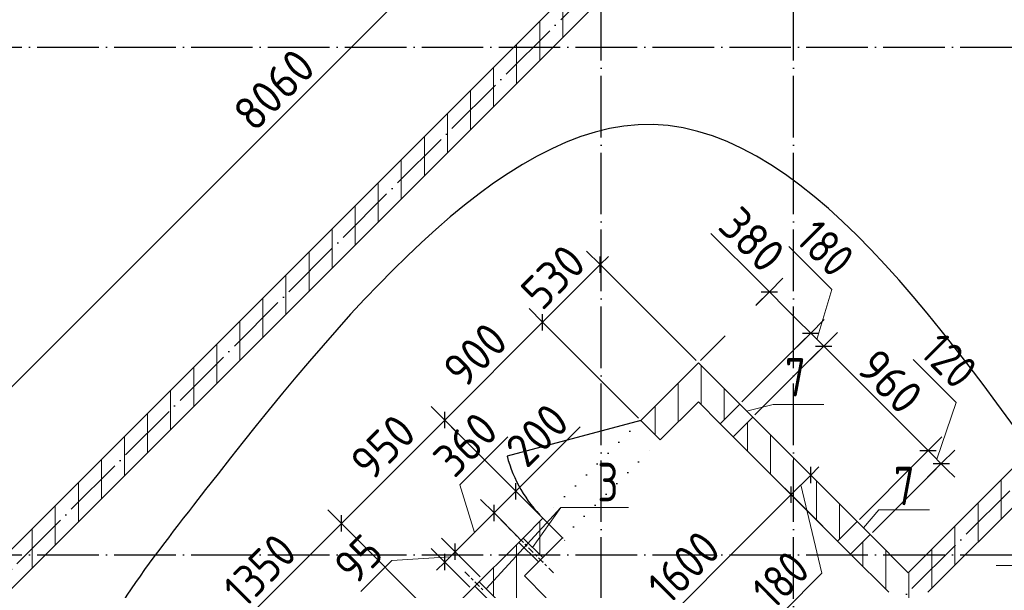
# Model space of a CAD drawing. Header units: millimetres. Extents: x -49773 to 2322955, y -3321 to 58485.
# Tile 183 of 256: x 808413 to 814816, y 24383 to 28093. Entities that reach past the tile are written whole.
import ezdxf

# ---------------------------------------------------------------- set-up
doc = ezdxf.new("R2010")
doc.units = ezdxf.units.MM
for name, pattern in [('______11', [500, 400, -50, 0, -50]), ('______2', [270, 200, -70]), ('______5', [1100, 800, -100, 100, -100]), ('______9', [100, 0, -100])]:
    doc.linetypes.add(name, pattern=pattern)
for name, color, linetype, lineweight in [('Standard', 7, 'Continuous', 25), ('Высотная отметка (окна)', 7, 'Continuous', 13), ('Макрос окна_ общее', 7, 'Continuous', 13), ('Ограждение_ 2D надпись', 7, 'Continuous', 13), ('Размерная линия_ общее', 7, 'Continuous', 13), ('Стена_ общее', 7, 'Continuous', 35), ('тонкая', 7, 'Continuous', 25)]:
    doc.layers.add(name, color=color, linetype=linetype, lineweight=lineweight)
doc.layers.add('Осевая линия_ общее', color=7, linetype='______5', lineweight=13, true_color=0xa0a0a0)
doc.styles.add('ISOCPEUR', font='txt')

msp = doc.modelspace()

# ---------------------------------------------------------------- linework, layer by layer
at = {"layer": 'Высотная отметка (окна)', "color": 7, "linetype": 'Continuous', "lineweight": 13, "transparency": 33554687}
msp.add_line((811933.2, 24921.5), (811447.3, 24391.7), dxfattribs=at)
msp.add_lwpolyline([(812373.2, 24921.5), (811933.2, 24921.5), (811747.9, 24661.5)], dxfattribs=at)
at = {"layer": 'Макрос окна_ общее', "color": 7, "linetype": 'Continuous', "lineweight": -3, "transparency": 33554687}
for p, q in [((813180.2, 25508.4), (813095.3, 25593.3)), ((812968.1, 25466), (813052.9, 25381.1)), ((813943.9, 24744.7), (813859, 24829.6)), ((811687, 24722.4), (811658.7, 24694.1)), ((813731.7, 24702.3), (813816.6, 24617.5)), ((811786, 24566.8), (811814.3, 24595.1)), ((811401.8, 24437.1), (811373.5, 24408.9))]:
    msp.add_line(p, q, dxfattribs=at)
at = {"layer": 'Ограждение_ 2D надпись', "color": 7, "linetype": 'Continuous', "lineweight": 13, "transparency": 33554687}
for points in [[(813140.4, 25548.2), (813313.1, 25590.8), (813643.1, 25590.8)], [(815243.4, 25294.7), (815243.4, 24544.7), (814763.4, 24544.7)], [(813899.2, 24789.4), (813999, 24905), (814329, 24905)]]:
    msp.add_lwpolyline(points, dxfattribs=at)
at = {"layer": 'Осевая линия_ общее', "color": 253, "linetype": '______11', "lineweight": -3, "true_color": 0xa0a0a0, "transparency": 33554687}
for p, q in [((812194.9, 6823.6), (812194.9, 56903.6)), ((813444.9, 6823.6), (813444.9, 49413.6)), ((798847.1, 15007.9), (815358.1, 31518.8)), ((801838.2, 12016.8), (818349.1, 28527.7)), ((795524.9, 27913.6), (818554.9, 27913.6)), ((795524.9, 24613.6), (824344.9, 24613.6))]:
    msp.add_line(p, q, dxfattribs=at)
at = {"layer": 'Размерная линия_ общее', "color": 7, "linetype": 'Continuous', "lineweight": 13, "transparency": 33554687}
for p, q in [((807335, 24678.6), (813034.2, 30377.8)), ((813235.2, 26376.6), (812908.5, 26703.3)), ((813695, 26338.9), (813414.9, 26618.9)), ((812188.3, 26500.3), (812241.3, 26553.3)), ((811813.5, 26125.5), (812188.3, 26500.3)), ((813288.3, 26323.6), (813235.2, 26376.6)), ((813597.8, 26014.1), (813695, 26338.9)), ((811177.2, 25489.1), (811813.5, 26125.5)), ((814503.5, 25603.2), (814223.5, 25883.2)), ((813755, 25856.9), (814313.6, 25298.3)), ((814377.2, 25234.6), (814503.5, 25603.2)), ((810607.9, 24919.9), (811177.2, 25489.1)), ((811746.2, 25133.9), (812057.3, 25445)), ((811275.8, 25068.9), (811586.9, 25380)), ((814313.6, 25298.3), (814440.8, 25171)), ((813556.7, 25131.9), (813609.8, 25184.9)), ((814440.8, 25171), (814493.9, 25118)), ((811568.5, 24956.4), (811746.2, 25133.9)), ((813429.4, 25004.6), (813556.7, 25131.9)), ((811371.3, 24759.3), (811275.8, 25068.9)), ((811639.2, 25027.1), (811692.2, 25080.1)), ((813493.1, 25068.2), (813630, 24493.8)), ((811497.7, 24885.7), (811639.2, 25027.1)), ((809618, 23930), (810607.9, 24919.9)), ((811245, 24632.9), (811497.7, 24885.7)), ((811211.4, 24599.3), (810833.4, 24576)), ((811177.8, 24565.7), (811245, 24632.9)), ((810833.4, 24576), (810631.1, 24373.8)), ((811177.8, 24565.7), (811124.7, 24512.7)), ((813630, 24493.8), (813350, 24213.8))]:
    msp.add_line(p, q, dxfattribs=at)
at = {"layer": 'Размерная линия_ общее', "color": 253, "linetype": 'Continuous', "lineweight": -3, "true_color": 0xa0a0a0, "transparency": 33554687}
for p, q in [((812188.3, 26500.3), (812099.9, 26588.7)), ((812188.3, 26500.3), (812276.7, 26411.9)), ((812188.3, 26500.3), (812812.5, 25876.1)), ((813288.3, 26323.6), (813376.7, 26412)), ((813288.3, 26323.6), (813199.9, 26235.2)), ((813288.3, 26323.6), (813203.2, 26238.5)), ((811813.5, 26125.5), (811725.2, 26213.9)), ((811813.5, 26125.5), (811901.9, 26037.1)), ((811813.5, 26125.5), (812437.7, 25501.3)), ((813557, 26054.9), (813645.4, 26143.3)), ((813641.8, 25970), (813730.2, 26058.4)), ((813001, 26036.3), (812840.8, 25876.1)), ((813557, 26054.9), (813468.6, 25966.5)), ((813641.8, 25970), (813553.4, 25881.7)), ((811177.2, 25489.1), (811088.8, 25577.5)), ((811177.2, 25489.1), (811265.5, 25400.7)), ((811177.2, 25489.1), (811801.3, 24864.9)), ((814320.6, 25291.2), (814409, 25379.6)), ((814320.6, 25291.2), (814232.3, 25202.8)), ((814405.5, 25206.4), (814493.9, 25294.8)), ((813556.7, 25131.9), (813468.3, 25220.3)), ((814405.5, 25206.4), (814317.1, 25118)), ((811639.2, 25027.1), (811550.8, 25115.5)), ((813556.7, 25131.9), (813645.1, 25043.5)), ((813556.7, 25131.9), (813768.4, 24920.2)), ((813429.4, 25004.6), (813341.1, 25093)), ((811497.7, 24885.7), (811409.4, 24974.1)), ((811639.2, 25027.1), (811727.6, 24938.7)), ((811639.2, 25027.1), (811801.3, 24864.9)), ((813429.4, 25004.6), (813517.8, 24916.2)), ((813429.4, 25004.6), (813635.1, 24798.9)), ((810505.4, 24817.4), (810417, 24905.8)), ((811497.7, 24885.7), (811586.1, 24797.3)), ((811497.7, 24885.7), (811659.9, 24723.5)), ((810505.4, 24817.4), (810593.8, 24729)), ((810505.4, 24817.4), (811129.6, 24193.2)), ((811245, 24632.9), (811156.6, 24721.3)), ((811177.8, 24565.7), (811089.4, 24654.1)), ((811959.1, 24707.1), (811956.9, 24709.4)), ((811245, 24632.9), (811333.3, 24544.5)), ((811245, 24632.9), (811407.1, 24470.7)), ((811177.8, 24565.7), (811266.2, 24477.3)), ((811177.8, 24565.7), (811339.9, 24403.6)), ((811817.7, 24565.7), (811815.5, 24568))]:
    msp.add_line(p, q, dxfattribs=at)
at = {"layer": 'Размерная линия_ общее', "color": 7, "linetype": 'Continuous', "lineweight": 25, "transparency": 33554687}
for p, q in [((812188.3, 26447.2), (812188.3, 26553.3)), ((813235.2, 26323.6), (813341.3, 26323.6)), ((811813.5, 26072.5), (811813.5, 26178.5)), ((813503.9, 26054.9), (813610, 26054.9)), ((813588.8, 25970), (813694.8, 25970)), ((811177.2, 25436.1), (811177.2, 25542.1)), ((814267.6, 25291.2), (814373.7, 25291.2)), ((813556.7, 25078.8), (813556.7, 25184.9)), ((814352.5, 25206.4), (814458.5, 25206.4)), ((811639.2, 24974.1), (811639.2, 25080.1)), ((813429.4, 24951.6), (813429.4, 25057.6)), ((811497.7, 24832.7), (811497.7, 24938.7)), ((810505.4, 24764.3), (810505.4, 24870.4)), ((811245, 24579.9), (811245, 24685.9)), ((811177.8, 24512.7), (811177.8, 24618.8))]:
    msp.add_line(p, q, dxfattribs=at)
at = {"layer": 'Размерная линия_ общее', "color": 7, "linetype": 'Continuous', "lineweight": 13, "transparency": 33554687}
for points in [[(813288.3, 26323.6), (813398.2, 26213.6), (813398.2, 26213.6), (813627.7, 25984.2)], [(813627.7, 25984.2), (813718.3, 25893.6), (813718.3, 25893.6), (813755, 25856.9)], [(812298.1, 23873.2), (812330.1, 23905.3), (812330.1, 23905.3), (813429.4, 25004.6)]]:
    msp.add_lwpolyline(points, dxfattribs=at)
at = {"layer": 'Размерная линия_ общее', "color": 253, "linetype": 'Continuous', "lineweight": -3, "true_color": 0xa0a0a0, "transparency": 33554687}
for points in [[(813557, 26054.9), (813493, 25990.9), (813493, 25990.9), (813109.5, 25607.4)], [(813641.8, 25970), (813577.8, 25906.1), (813577.8, 25906.1), (813194.3, 25522.6)], [(814320.6, 25291.2), (814256.7, 25227.2), (814256.7, 25227.2), (813873.2, 24843.7)], [(814405.5, 25206.4), (814341.5, 25142.4), (814341.5, 25142.4), (813958, 24758.9)]]:
    msp.add_lwpolyline(points, dxfattribs=at)
at = {"layer": 'Стена_ общее', "color": 7, "linetype": 'Continuous', "lineweight": 35, "transparency": 33554687}
for p, q in [((813986.3, 30274.3), (807806.2, 24094.2)), ((807933.4, 23966.9), (814113.6, 30147)), ((812826.6, 25862), (812671.1, 25706.4)), ((813095.3, 25593.3), (812826.6, 25862)), ((812671.1, 25706.4), (812451.9, 25487.2)), ((812579.1, 25359.9), (812826.6, 25607.4)), ((812826.6, 25607.4), (812968.1, 25466)), ((812968.1, 25466), (813095.3, 25593.3)), ((812579.1, 25359.9), (812451.9, 25487.2)), ((813180.2, 25508.4), (813052.9, 25381.1)), ((813859, 24829.6), (813180.2, 25508.4)), ((813052.9, 25381.1), (813731.7, 24702.3)), ((815022.2, 25328.1), (814191.3, 24497.3)), ((814318.6, 24370), (815149.5, 25200.8)), ((811815.5, 24850.8), (811687, 24722.4)), ((811815.5, 24850.8), (811942.8, 24723.5)), ((813731.7, 24702.3), (813859, 24829.6)), ((811814.3, 24595.1), (811687, 24722.4)), ((811814.3, 24595.1), (811942.8, 24723.5)), ((813943.9, 24744.7), (813816.6, 24617.5)), ((814191.3, 24497.3), (813943.9, 24744.7)), ((811658.7, 24694.1), (811568, 24603.3)), ((811658.7, 24694.1), (811786, 24566.8)), ((811568, 24603.3), (811440.7, 24476)), ((813816.6, 24617.5), (814064.1, 24370)), ((811695.3, 24476), (811786, 24566.8)), ((811440.7, 24476), (811401.8, 24437.1)), ((811836.7, 24334.6), (811695.3, 24476)), ((811373.5, 24408.9), (811143.7, 24179.1)), ((811373.5, 24408.9), (811500.8, 24281.6)), ((811529.1, 24309.9), (811401.8, 24437.1))]:
    msp.add_line(p, q, dxfattribs=at)
at = {"layer": 'Стена_ общее', "color": 253, "linetype": '______5', "lineweight": 18, "true_color": 0xababab, "transparency": 33554687}
for p, q in [((811944.9, 27978.4), (811944.9, 28233)), ((811644.9, 27678.4), (811644.9, 27933)), ((811344.9, 27378.4), (811344.9, 27633)), ((811044.9, 27078.4), (811044.9, 27333)), ((810744.9, 26778.4), (810744.9, 27033)), ((810444.9, 26478.4), (810444.9, 26733)), ((810144.9, 26178.4), (810144.9, 26433)), ((809844.9, 25878.4), (809844.9, 26133)), ((809544.9, 25578.4), (809544.9, 25833)), ((812544.9, 25394.1), (812544.9, 25580.3)), ((809244.9, 25278.4), (809244.9, 25533)), ((808944.9, 24978.4), (808944.9, 25233)), ((808644.9, 24678.4), (808644.9, 24933)), ((814644.9, 24696.3), (814644.9, 24950.8)), ((811644.9, 24526.4), (811644.9, 24680.3)), ((814344.9, 24396.3), (814344.9, 24650.8)), ((814044.9, 24389.1), (814044.9, 24643.6)), ((811644.9, 24271.8), (811644.9, 24526.4))]:
    msp.add_line(p, q, dxfattribs=at)
at = {"layer": 'Стена_ общее', "color": 253, "linetype": '______11', "lineweight": 18, "true_color": 0xababab, "transparency": 33554687}
for p, q in [((811794.9, 27828.4), (811794.9, 28083)), ((811494.9, 27528.4), (811494.9, 27783)), ((811194.9, 27228.4), (811194.9, 27483)), ((810894.9, 26928.4), (810894.9, 27183)), ((810594.9, 26628.4), (810594.9, 26883)), ((810294.9, 26328.4), (810294.9, 26583)), ((809994.9, 26028.4), (809994.9, 26283)), ((809694.9, 25728.4), (809694.9, 25983)), ((809394.9, 25428.4), (809394.9, 25683)), ((812694.9, 25691.2), (812694.9, 25730.3)), ((812694.9, 25475.7), (812694.9, 25691.2)), ((809094.9, 25128.4), (809094.9, 25383)), ((814794.9, 24846.3), (814794.9, 25100.9)), ((808794.9, 24828.4), (808794.9, 25083)), ((808494.9, 24528.4), (808494.9, 24783)), ((814494.9, 24546.3), (814494.9, 24800.9)), ((813894.9, 24539.1), (813894.9, 24695.8)), ((811494.9, 24421.8), (811494.9, 24530.3)), ((814194.9, 24493.6), (814194.9, 24500.9)), ((814194.9, 24246.3), (814194.9, 24493.6)), ((811494.9, 24344), (811494.9, 24421.8))]:
    msp.add_line(p, q, dxfattribs=at)
at = {"layer": 'Стена_ общее', "color": 253, "linetype": '______2', "lineweight": 18, "true_color": 0xababab, "transparency": 33554687}
for p, q in [((812968.1, 25466), (813095.3, 25593.3)), ((813180.2, 25508.4), (813052.9, 25381.1)), ((813731.7, 24702.3), (813859, 24829.6)), ((813943.9, 24744.7), (813816.6, 24617.5))]:
    msp.add_line(p, q, dxfattribs=at)
at = {"layer": 'Стена_ общее', "color": 7, "linetype": 'Continuous', "lineweight": 25, "transparency": 33554687}
msp.add_line((812451.9, 25487.2), (811582.5, 25254.3), dxfattribs=at)
at = {"layer": 'Стена_ общее', "color": 7, "linetype": '______9', "lineweight": -3, "transparency": 33554687}
for p, q in [((812451.9, 25487.2), (811815.5, 24850.8)), ((811942.8, 24723.5), (812579.1, 25359.9))]:
    msp.add_line(p, q, dxfattribs=at)
at = {"layer": 'Стена_ общее', "color": 253, "linetype": '______5', "lineweight": 18, "true_color": 0xababab, "transparency": 33554687}
for points in [[(812844.9, 25589.1), (812844.9, 25593.1), (812844.9, 25593.1), (812844.9, 25843.6)], [(813444.9, 24989.1), (813444.9, 25076.4), (813444.9, 25076.4), (813444.9, 25125.6), (813444.9, 25125.6), (813444.9, 25243.7)], [(813744.9, 24715.5), (813744.9, 24870.3), (813744.9, 24870.3), (813744.9, 24891.9), (813744.9, 24891.9), (813744.9, 24943.7)]]:
    msp.add_lwpolyline(points, dxfattribs=at)
at = {"layer": 'Стена_ общее', "color": 253, "linetype": '______11', "lineweight": 18, "true_color": 0xababab, "transparency": 33554687}
for points in [[(812994.9, 25492.9), (812994.9, 25693.6)], [(813145, 25289.1), (813145, 25329.4), (813145, 25329.4), (813145, 25392.5), (813145, 25392.5), (813145, 25473.2)], [(813294.9, 25139.1), (813294.9, 25179.4), (813294.9, 25179.4), (813294.9, 25242.5), (813294.9, 25242.5), (813294.9, 25393.6)], [(813594.9, 24839.1), (813594.9, 24973.4), (813594.9, 24973.4), (813594.9, 25008.8), (813594.9, 25008.8), (813594.9, 25093.6)], [(811794.9, 24614.4), (811794.9, 24786.8), (811794.9, 24786.8), (811794.9, 24830.3)]]:
    msp.add_lwpolyline(points, dxfattribs=at)
at = {"layer": 'Стена_ общее', "color": 7, "linetype": 'Continuous', "lineweight": -3, "transparency": 33554687}
for points in [[(811623.5, 24757.6), (811594, 24787.2), (811623.5, 24757.6)], [(811635.2, 24745.9), (811646.7, 24734.4), (811635.2, 24745.9)], [(811688.5, 24692.6), (811658.9, 24722.2), (811688.5, 24692.6)], [(811699.4, 24681.7), (811710.9, 24670.2), (811699.4, 24681.7)], [(811752.4, 24628.7), (811722.9, 24658.2), (811752.4, 24628.7)], [(811764.1, 24617), (811775.6, 24605.5), (811764.1, 24617)], [(811817.4, 24563.7), (811787.8, 24593.3), (811817.4, 24563.7)], [(811828.3, 24552.8), (811839.8, 24541.3), (811828.3, 24552.8)], [(811884.2, 24496.9), (811854.6, 24526.5), (811884.2, 24496.9)], [(811338.3, 24472.4), (811308.7, 24501.9), (811338.3, 24472.4)], [(811350, 24460.7), (811361.5, 24449.2), (811350, 24460.7)], [(811403.2, 24407.4), (811373.7, 24437), (811403.2, 24407.4)], [(811414.2, 24396.5), (811425.7, 24385), (811414.2, 24396.5)]]:
    msp.add_lwpolyline(points, dxfattribs=at)
at = {"layer": 'Стена_ общее', "color": 7, "linetype": 'Continuous', "lineweight": 25, "transparency": 33554687}
msp.add_arc((812451.9, 25487.2), 900, 195, 225, dxfattribs=at)
at = {"layer": 'тонкая'}
msp.add_spline([(815399.3, 24709.4), (811406.2, 20593.2), (809446.4, 20788), (808721.2, 23544.8), (809543.3, 24935.7), (812435.9, 27410), (815399.3, 24709.4)], degree=3, dxfattribs=at)

# ---------------------------------------------------------------- texts
at = {"layer": 'Standard', "color": 7, "linetype": 'Continuous', "lineweight": 25, "transparency": 33554687, "char_height": 250, "attachment_point": 7, "style": 'ISOCPEUR'}
for s, insert, width in [('\\W0.78;7', (813389.7, 25642.8), 271.994), ('\\W0.78;3', (812170, 24960.8), 272.004), ('\\W0.78;7', (814096.8, 24935.7), 272.013)]:
    msp.add_mtext(s, dxfattribs=dict(at, insert=insert, width=width))
at = {"layer": 'Размерная линия_ общее', "color": 7, "linetype": 'Continuous', "lineweight": 25, "transparency": 33554687, "char_height": 220, "attachment_point": 7, "style": 'ISOCPEUR'}
for s, insert, width, rotation in [('\\W0.93;8060', (809939.2, 27353.5), 718.092, 45), ('{\\W0.9200;380}', (812943.9, 26738.7), 584.431, 315), ('\\W0.83;180', (813450.3, 26654.3), 508.578, 315), ('\\W0.91;530', (811810, 26192.7), 561.985, 45), ('\\W0.91;900', (811304.4, 25687.1), 561.99, 45), ('{\\W0.8300;120}', (814258.8, 25918.6), 508.583, 315), ('{\\W0.9100;960}', (813843.3, 25815), 561.985, 315), ('\\W0.91;200', (811710.8, 25169.2), 561.985, 45), ('\\W0.91;360', (811240.5, 25104.2), 561.99, 45), ('{\\W0.9100;950}', (810701.6, 25084.3), 561.99, 45), ('{\\W0.8700;1350}', (809875.4, 24258), 689.432, 45), ('\\W0.87;1600', (812634, 24279.8), 666.9, 45), ('\\W0.87;95', (810595.8, 24409.2), 403.927, 45), ('\\W0.83;180', (813314.6, 24249.2), 508.572, 45)]:
    msp.add_mtext(s, dxfattribs=dict(at, insert=insert, width=width, rotation=rotation))

doc.saveas('drawing.dxf')
